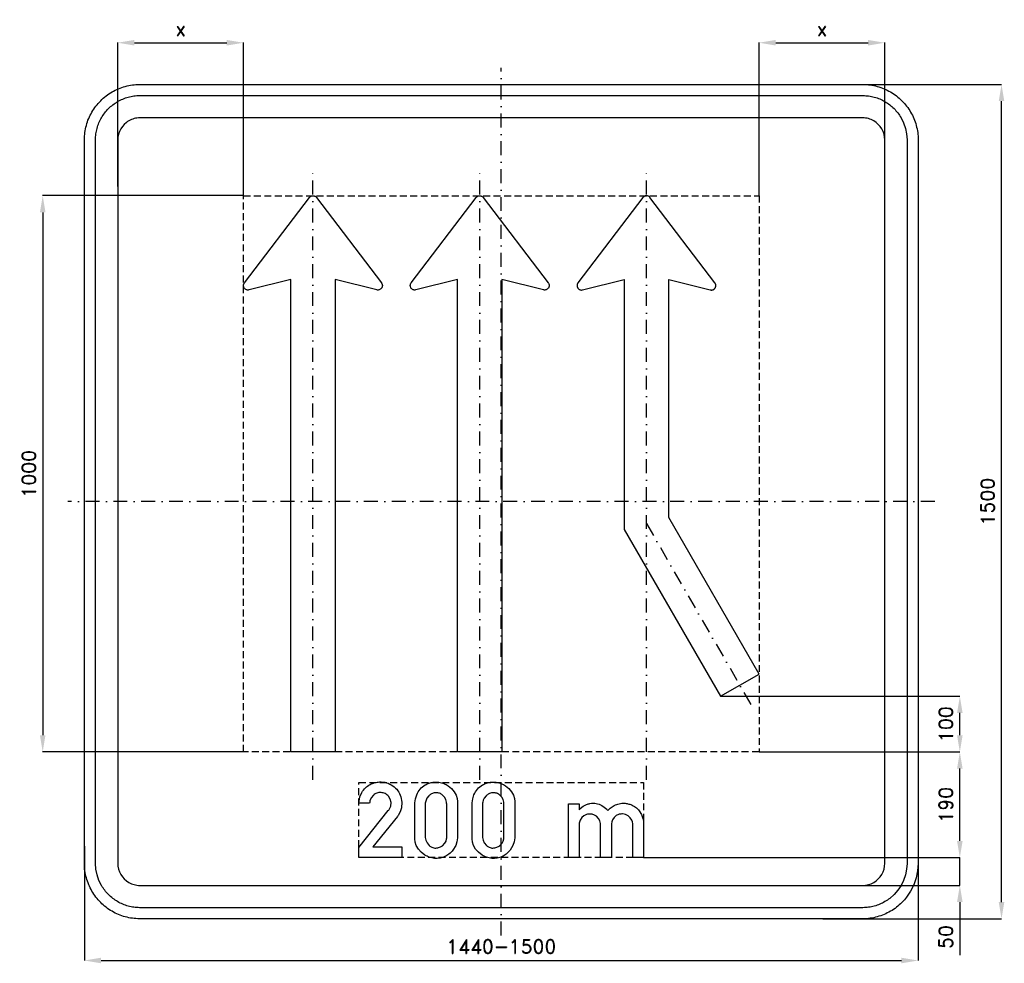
# Model space of a CAD drawing. Header units: millimetres. Extents: x -866 to 905, y -830 to 866.
import ezdxf

# ---------------------------------------------------------------- set-up
doc = ezdxf.new("R2010")
doc.units = ezdxf.units.MM
doc.header["$LTSCALE"] = 5
doc.linetypes.add('ČERCHOVANÁX2', pattern=[2, 1, -0.5, 0, -0.5])
doc.linetypes.add('ČÁRKOVANÁX2', pattern=[1.5, 1, -0.5])
doc.layers.add('Kóty', color=2, linetype='Continuous')
doc.layers.add('Značka', color=7, linetype='Continuous')
doc.styles.get("Standard").update_dxf_attribs({"font": 'romand.shx', "height": 25})
doc.dimstyles.get("Standard").update_dxf_attribs({"dimtxt": 25, "dimasz": 30, "dimexe": 0.18, "dimexo": 0.0625, "dimgap": 12.5, "dimtad": 1, "dimdec": 0, "dimzin": 0, "dimdsep": 46, "dimtxsty": 'Standard', "dimcen": 0.09, "dimadec": 0, "dimazin": 0, "dimtfac": 1, "dimtdec": 0, "dimtofl": 0, "dimtmove": 0, "dimatfit": 3, "dimfxl": 1, "dimtolj": 1, "dimtzin": 0, "dimarcsym": 0})

# ---------------------------------------------------------------- blocks, each defined once
blk = doc.blocks.new('*D0')
at = {"layer": 'Defpoints', "color": 0, "transparency": 16777216}
for p in [(463.7, -450), (825, -450), (256.0925, -640)]:
    blk.add_point(p, dxfattribs=at)
at = {"layer": 'Kóty', "color": 0, "lineweight": -2, "transparency": 16777216}
for p, q in [((463.7625, -450), (825.18, -450)), ((825, -610), (825, -480)), ((256.155, -640), (825.18, -640))]:
    blk.add_line(p, q, dxfattribs=at)
at = {"layer": 'Kóty', "color": 0, "transparency": 16777216}
for points in [[(820, -480), (830, -480), (825, -450)], [(820, -610), (830, -610), (825, -640)]]:
    blk.add_solid(points, dxfattribs=at)
at = {"layer": 'Kóty', "color": 0, "transparency": 16777216, "insert": (800, -545), "char_height": 25, "attachment_point": 5, "rotation": 90}
blk.add_mtext('\\A1;190', dxfattribs=at)
blk = doc.blocks.new('*D1')
at = {"layer": 'Defpoints', "color": 0, "transparency": 16777216}
for p in [(256.2, -640), (289.6, -690), (825, -690)]:
    blk.add_point(p, dxfattribs=at)
at = {"layer": 'Kóty', "color": 0, "lineweight": -2, "transparency": 16777216}
for p, q in [((825, -610), (825, -580)), ((256.2, -640), (825.2, -640)), ((289.7, -690), (825.2, -690)), ((825, -720), (825, -815.5))]:
    blk.add_line(p, q, dxfattribs=at)
at = {"layer": 'Kóty', "color": 0, "transparency": 16777216}
for points in [[(820, -610), (830, -610), (825, -640)], [(820, -720), (830, -720), (825, -690)]]:
    blk.add_solid(points, dxfattribs=at)
at = {"layer": 'Kóty', "color": 0, "transparency": 16777216, "insert": (800, -782.7), "char_height": 25, "attachment_point": 5, "rotation": 90}
blk.add_mtext('\\A1;50', dxfattribs=at)
blk = doc.blocks.new('*D2')
at = {"layer": 'Defpoints', "color": 0, "transparency": 16777216}
for p in [(611.5, 750), (900, 750), (578.2, -750)]:
    blk.add_point(p, dxfattribs=at)
at = {"layer": 'Kóty', "color": 0, "lineweight": -2, "transparency": 16777216}
for p, q in [((611.6, 750), (900.2, 750)), ((900, -720), (900, 720)), ((578.3, -750), (900.2, -750))]:
    blk.add_line(p, q, dxfattribs=at)
at = {"layer": 'Kóty', "color": 0, "transparency": 16777216}
for points in [[(895, 720), (905, 720), (900, 750)], [(895, -720), (905, -720), (900, -750)]]:
    blk.add_solid(points, dxfattribs=at)
at = {"layer": 'Kóty', "color": 0, "transparency": 16777216, "insert": (875, 0), "char_height": 25, "attachment_point": 5, "rotation": 90}
blk.add_mtext('\\A1;1500', dxfattribs=at)
blk = doc.blocks.new('*D3')
at = {"layer": 'Defpoints', "color": 0, "transparency": 16777216}
for p in [(-463.8, 825), (-690, 566.5), (-463.8, 550.1)]:
    blk.add_point(p, dxfattribs=at)
at = {"layer": 'Kóty', "color": 0, "lineweight": -2, "transparency": 16777216}
for p, q in [((-690, 566.6), (-690, 825.2)), ((-660, 825), (-493.8, 825)), ((-463.8, 550.1), (-463.8, 825.2))]:
    blk.add_line(p, q, dxfattribs=at)
at = {"layer": 'Kóty', "color": 0, "transparency": 16777216}
for points in [[(-660, 830), (-660, 820), (-690, 825)], [(-493.8, 830), (-493.8, 820), (-463.8, 825)]]:
    blk.add_solid(points, dxfattribs=at)
at = {"layer": 'Kóty', "color": 0, "transparency": 16777216, "insert": (-576.9, 850), "char_height": 25, "attachment_point": 5}
blk.add_mtext('\\A1;x', dxfattribs=at)
blk = doc.blocks.new('*D4')
at = {"layer": 'Defpoints', "color": 0, "transparency": 16777216}
for p in [(690, 825), (463.7, 550), (690, 550)]:
    blk.add_point(p, dxfattribs=at)
at = {"layer": 'Kóty', "color": 0, "lineweight": -2, "transparency": 16777216}
for p, q in [((463.7, 550.0625), (463.7, 825.18)), ((493.7, 825), (660, 825)), ((690, 550.0625), (690, 825.18))]:
    blk.add_line(p, q, dxfattribs=at)
at = {"layer": 'Kóty', "color": 0, "transparency": 16777216}
for points in [[(493.7, 830), (493.7, 820), (463.7, 825)], [(660, 830), (660, 820), (690, 825)]]:
    blk.add_solid(points, dxfattribs=at)
at = {"layer": 'Kóty', "color": 0, "transparency": 16777216, "insert": (576.85, 850), "char_height": 25, "attachment_point": 5}
blk.add_mtext('\\A1;x', dxfattribs=at)
blk = doc.blocks.new('*D5')
at = {"layer": 'Defpoints', "color": 0, "transparency": 16777216}
for p in [(-750, -619.3), (750, -619.3), (750, -825)]:
    blk.add_point(p, dxfattribs=at)
at = {"layer": 'Kóty', "color": 0, "lineweight": -2, "transparency": 16777216}
for p, q in [((-750, -619.4), (-750, -825.2)), ((750, -619.4), (750, -825.2)), ((-720, -825), (720, -825))]:
    blk.add_line(p, q, dxfattribs=at)
at = {"layer": 'Kóty', "color": 0, "transparency": 16777216}
for points in [[(-720, -820), (-720, -830), (-750, -825)], [(720, -820), (720, -830), (750, -825)]]:
    blk.add_solid(points, dxfattribs=at)
at = {"layer": 'Kóty', "color": 0, "transparency": 16777216, "insert": (0, -800), "char_height": 25, "attachment_point": 5}
blk.add_mtext('\\A1;1440-1500', dxfattribs=at)
blk = doc.blocks.new('*D6')
at = {"layer": 'Defpoints', "color": 0, "transparency": 16777216}
for p in [(-463.7, 550.0625), (-825, -450), (-463.7, -450)]:
    blk.add_point(p, dxfattribs=at)
at = {"layer": 'Kóty', "color": 0, "lineweight": -2, "transparency": 16777216}
for p, q in [((-463.7625, 550.0625), (-825.18, 550.0625)), ((-825, 520.0625), (-825, -420)), ((-463.7625, -450), (-825.18, -450))]:
    blk.add_line(p, q, dxfattribs=at)
at = {"layer": 'Kóty', "color": 0, "transparency": 16777216}
for points in [[(-830, 520.0625), (-820, 520.0625), (-825, 550.0625)], [(-830, -420), (-820, -420), (-825, -450)]]:
    blk.add_solid(points, dxfattribs=at)
at = {"layer": 'Kóty', "color": 0, "transparency": 16777216, "insert": (-850, 50.03125), "char_height": 25, "attachment_point": 5, "rotation": 90}
blk.add_mtext('\\A1;1000', dxfattribs=at)
blk = doc.blocks.new('*D7')
at = {"layer": 'Defpoints', "color": 0, "transparency": 16777216}
for p in [(394.4, -350.003), (825, -350.003), (463.7, -450)]:
    blk.add_point(p, dxfattribs=at)
at = {"layer": 'Kóty', "color": 0, "lineweight": -2, "transparency": 16777216}
for p, q in [((394.4625, -350.003), (825.18, -350.003)), ((825, -420), (825, -380.003)), ((463.7625, -450), (825.18, -450))]:
    blk.add_line(p, q, dxfattribs=at)
at = {"layer": 'Kóty', "color": 0, "transparency": 16777216}
for points in [[(820, -380.003), (830, -380.003), (825, -350.003)], [(820, -420), (830, -420), (825, -450)]]:
    blk.add_solid(points, dxfattribs=at)
at = {"layer": 'Kóty', "color": 0, "transparency": 16777216, "insert": (800, -400.0015), "char_height": 25, "attachment_point": 5, "rotation": 90}
blk.add_mtext('\\A1;100', dxfattribs=at)

msp = doc.modelspace()

# ---------------------------------------------------------------- linework, layer by layer
at = {"layer": 'Kóty'}
msp.add_lwpolyline([(825, -690), (825, -640)], dxfattribs=at)
at = {"layer": 'Značka', "color": 6, "linetype": 'ČERCHOVANÁX2', "ltscale": 5}
msp.add_line((261.2, -39.282), (454.0486, -373.3056), dxfattribs=at)
for points in [[(0, -780), (0, 780)], [(-338.8, -500), (-338.8, 600)], [(-38.8, -500), (-38.8, 600)], [(261.2, -500), (261.2, 600)], [(780, 0), (-780, 0)]]:
    msp.add_lwpolyline(points, dxfattribs=at)
at = {"layer": 'Značka', "color": 5}
for points in [[(-650, -750), (-650.39, -749.9988), (-650.79, -749.9969, -0.032183), (-663.7, -749.0925, -0.0354395), (-676.39, -746.4557, -0.036257), (-688.66, -742.3068, -0.0344302), (-700.23, -736.4713, -0.0337135), (-711, -729.2849, -0.034097), (-720.71, -720.7107, -0.0342145), (-729.29, -711.0064, -0.0342268), (-736.47, -700.2266, -0.0340428), (-742.27, -688.6512, -0.0334252), (-746.46, -676.3873, -0.0341747), (-749.14, -663.6918, -0.0367361), (-750, -650.785), (-750, -650.393), (-750, -650), (-750, 650), (-750, 650.39), (-750, 650.79, -0.0321975), (-749.09, 663.7, -0.0354674), (-746.46, 676.39, -0.0363203), (-742.31, 688.66, -0.0344709), (-736.47, 700.23, -0.0337211), (-729.29, 711, -0.0340992), (-720.71, 720.71, -0.0342018), (-711.01, 729.29, -0.0342246), (-700.23, 736.47, -0.0340515), (-688.65, 742.27, -0.0334153), (-676.39, 746.46, -0.0341236), (-663.69, 749.14, -0.0367442), (-650.79, 750), (-650.39, 750), (-650, 750), (650, 750), (650.39, 750), (650.79, 750, -0.0321821), (663.7, 749.09, -0.0354474), (676.39, 746.46, -0.0362719), (688.66, 742.31, -0.0344334), (700.23, 736.47, -0.0337229), (711, 729.28, -0.0340912), (720.71, 720.71, -0.0342207), (729.29, 711.01, -0.0342246), (736.47, 700.23, -0.0340384), (742.27, 688.65, -0.0334249), (746.46, 676.39, -0.034173), (749.14, 663.69, -0.0367364), (750, 650.79), (750, 650.39), (750, 650), (750, -650), (750, -650.393), (750, -650.785), (749.09, -663.6978), (746.46, -676.3873), (742.31, -688.6591), (736.47, -700.2266), (729.28, -711.0042, -0.0341063), (720.71, -720.7107, -0.0342027), (711.01, -729.2931, -0.034227), (700.23, -736.4713, -0.0340442), (688.65, -742.2651, -0.0334113), (676.39, -746.4557, -0.0341218), (663.69, -749.1355, -0.0367434), (650.79, -749.9969), (650.39, -749.9989), (650, -750), (-650, -750)], [(-650, -730), (-650.31, -729.9991), (-650.63, -729.9975, -0.0321839), (-660.96, -729.274, -0.035448), (-671.11, -727.1646, -0.0362817), (-680.93, -723.8454, -0.0344216), (-690.18, -719.1771, -0.0337453), (-698.8, -713.4279, -0.0341022), (-706.57, -706.5685, -0.034186), (-713.43, -698.8051, -0.0342028), (-719.18, -690.1812), (-723.81, -680.921), (-727.16, -671.1098), (-729.31, -660.9534), (-730, -650.628), (-730, -650.314), (-730, -650), (-730, 650), (-730, 650.31), (-730, 650.63, -0.0321794), (-729.27, 660.96, -0.0354889), (-727.16, 671.11, -0.0362814), (-723.85, 680.93, -0.0344198), (-719.18, 690.18, -0.033728), (-713.43, 698.8, -0.0340731), (-706.57, 706.57, -0.0342387), (-698.81, 713.43, -0.0341991), (-690.18, 719.18, -0.0340344), (-680.92, 723.81, -0.0334143), (-671.11, 727.16, -0.0341236), (-660.95, 729.31, -0.0367402), (-650.63, 730), (-650.31, 730), (-650, 730), (650, 730), (650.31, 730), (650.63, 730, -0.032183), (660.96, 729.27, -0.0354467), (671.11, 727.16, -0.0362744), (680.93, 723.85, -0.0344144), (690.18, 719.18, -0.033745), (698.8, 713.43, -0.0340968), (706.57, 706.57, -0.0341871), (713.43, 698.81, -0.0342063), (719.18, 690.18), (723.81, 680.92), (727.16, 671.11), (729.31, 660.95), (730, 650.63), (730, 650.31), (730, 650), (730, -650), (730, -650.314), (730, -650.628), (729.27, -660.9582), (727.16, -671.1098), (723.85, -680.9273), (719.18, -690.1812), (713.43, -698.8034), (706.57, -706.5685), (698.81, -713.4345, -0.0342057), (690.18, -719.1771, -0.0340314), (680.92, -723.8121, -0.0334215), (671.11, -727.1646, -0.0341218), (660.95, -729.3084, -0.0367439), (650.63, -729.9975), (650.31, -729.9991), (650, -730), (-650, -730)], [(-650, -690), (650, -690), (650.16, -689.9995), (650.31, -689.9988, 0.0321848), (655.48, -689.637, 0.0354594), (660.55, -688.5823, 0.0362767), (665.46, -686.9227), (670.09, -684.5885), (674.4, -681.714), (678.28, -678.2843), (681.72, -674.4026), (684.59, -670.0906), (686.91, -665.4605), (688.58, -660.5549), (689.65, -655.4767), (690, -650.314), (690, -650.157), (690, -650), (690, 650), (690, 650.16), (690, 650.31), (689.64, 655.48), (688.58, 660.55), (686.92, 665.46), (684.59, 670.09), (681.71, 674.4), (678.28, 678.28), (674.4, 681.72), (670.09, 684.59), (665.46, 686.91, 0.0334086), (660.55, 688.58, 0.0341855), (655.48, 689.65, 0.0367465), (650.31, 690), (650.16, 690), (650, 690), (-650, 690), (-650.16, 690), (-650.31, 690, 0.0321848), (-655.48, 689.64, 0.0354579), (-660.55, 688.58, 0.0362712), (-665.46, 686.92, 0.0343823), (-670.09, 684.59, 0.0336505), (-674.4, 681.71), (-678.28, 678.28), (-681.72, 674.4), (-684.59, 670.09), (-686.91, 665.46), (-688.58, 660.55), (-689.65, 655.48), (-690, 650.31), (-690, 650.16), (-690, 650), (-690, -650), (-690, -650.157), (-690, -650.314), (-689.64, -655.4791), (-688.58, -660.5549), (-686.92, -665.4636), (-684.59, -670.0906), (-681.71, -674.4017), (-678.28, -678.2843), (-674.4, -681.7172), (-670.09, -684.5885), (-665.46, -686.9061, 0.0334044), (-660.55, -688.5823, 0.0341611), (-655.48, -689.6542, 0.0367494), (-650.31, -689.9988), (-650.16, -689.9996), (-650, -690)], [(-256.03, -640), (-256.03, -621.958), (-203.22, -555.498), (-202.45, -554.521), (-201.71, -553.516), (-198.85, -547.512), (-198.22, -540.887), (-199.61, -534.894), (-203.01, -529.694, 0.0982346), (-208.99, -525.033, 0.106106), (-216.25, -523.098, 0.106167), (-223.63, -524.027, 0.0999685), (-230.11, -527.837), (-234.15, -532.512), (-236.31, -538.159), (-236.64, -540.244), (-236.82, -542.35), (-256.03, -542.35), (-255.98, -540.535), (-255.89, -538.722), (-254.29, -530.616), (-250.83, -523.042, -0.0720932), (-244.4, -514.743, -0.0721515), (-235.92, -508.614, -0.0614748), (-227.77, -505.261, -0.0599347), (-219.03, -503.959, -0.0830637), (-206.56, -505.412, -0.0870209), (-195.24, -510.92, -0.0877339), (-186.16, -519.658, -0.0878147), (-180.63, -530.903), (-178.91, -540.504), (-179.73, -550.253), (-181.84, -557.506), (-185.48, -564.034), (-186.2, -565.02), (-186.94, -565.989), (-230.8, -620.734), (-178.97, -620.734), (-178.97, -640), (-256.03, -640)], [(-155.34, -544.094), (-155.35, -542.884), (-155.34, -541.675), (-154.46, -534.293), (-152.12, -527.162, -0.079491), (-145.92, -516.976, -0.0890461), (-136.81, -509.43, -0.0598101), (-129.83, -506.201, -0.0520107), (-122.29, -504.592, -0.0620122), (-112.46, -504.58, -0.0645235), (-102.96, -507.011, -0.0554083), (-95.61, -510.687), (-89.25, -515.884), (-84.57, -521.502), (-81.19, -527.964), (-79.46, -533.51), (-78.77, -539.256), (-78.74, -541.268), (-78.77, -543.278), (-78.77, -602.116), (-78.76, -603.325), (-78.77, -604.534), (-79.68, -611.531), (-81.99, -618.245), (-87.02, -626.695, -0.0659673), (-94.08, -633.545, -0.0610506), (-101.69, -638.187, -0.0641507), (-110.2, -640.802, -0.0696644), (-119.99, -641.323, -0.0674445), (-129.55, -639.198, -0.0568173), (-137.26, -635.548), (-144.06, -630.325), (-149.21, -624.754), (-152.92, -618.245), (-154.72, -612.326), (-155.34, -606.152), (-155.37, -604.131), (-155.34, -602.116), (-155.34, -544.094)], [(-52.33, -544.094), (-52.34, -542.884), (-52.33, -541.675), (-51.45, -534.293), (-49.11, -527.162, -0.079491), (-42.91, -516.976, -0.0890461), (-33.8, -509.43, -0.0598101), (-26.82, -506.201, -0.0520107), (-19.29, -504.592, -0.0620122), (-9.46, -504.58, -0.0645235), (0.05, -507.011, -0.0554083), (7.4, -510.687), (13.76, -515.884), (18.43, -521.502), (21.82, -527.964), (23.54, -533.51), (24.24, -539.256), (24.27, -541.268), (24.24, -543.278), (24.24, -602.116), (24.25, -603.325), (24.24, -604.534), (23.33, -611.531), (21.02, -618.245), (15.99, -626.695, -0.0659673), (8.92, -633.545, -0.0610506), (1.31, -638.187, -0.0641507), (-7.19, -640.802, -0.0696644), (-16.98, -641.323, -0.0674445), (-26.54, -639.198, -0.0568173), (-34.25, -635.548), (-41.06, -630.325), (-46.2, -624.754), (-49.91, -618.245), (-51.71, -612.326), (-52.33, -606.152), (-52.36, -604.131), (-52.33, -602.116), (-52.33, -544.094)], [(-136.81, -544.094), (-136.81, -602.116), (-136.82, -602.925), (-136.81, -603.733), (-135.86, -608.731), (-133.59, -613.408), (-129.76, -618.217, 0.0947302), (-124.71, -621.466, 0.108418), (-117.96, -622.799, 0.0875481), (-111.02, -621.466, 0.0781598), (-105.53, -618.612), (-101.34, -614.209), (-99.38, -610.531), (-98.36, -606.503), (-98.17, -604.314), (-98.12, -602.116), (-98.12, -544.094), (-98.25, -542.184), (-98.46, -540.283), (-99.73, -535.533), (-102.14, -531.198), (-106.72, -526.589, 0.0979295), (-112.62, -523.942, 0.0998364), (-119.19, -523.529, 0.0883358), (-125.51, -525.545, 0.0742349), (-130.17, -528.708), (-133.66, -533.055), (-135.4, -536.706), (-136.39, -540.62), (-136.63, -542.354), (-136.81, -544.094)], [(-33.8, -544.094), (-33.8, -602.116), (-33.81, -602.925), (-33.8, -603.733), (-32.85, -608.731), (-30.58, -613.408), (-26.75, -618.217, 0.0947302), (-21.71, -621.466, 0.108418), (-14.95, -622.799, 0.0875481), (-8.01, -621.466, 0.0781598), (-2.52, -618.612), (1.67, -614.209), (3.63, -610.531), (4.65, -606.503), (4.84, -604.314), (4.89, -602.116), (4.89, -544.094), (4.76, -542.184), (4.55, -540.283), (3.27, -535.533), (0.86, -531.198), (-3.72, -526.589, 0.0979295), (-9.61, -523.942, 0.0998364), (-16.18, -523.529, 0.0883358), (-22.51, -525.545, 0.0742349), (-27.16, -528.708), (-30.65, -533.055), (-32.39, -536.706), (-33.38, -540.62), (-33.62, -542.354), (-33.8, -544.094)], [(120.66, -639.986), (120.66, -543.517), (140.04, -543.517), (140.04, -554.261), (141.1, -553.087), (142.18, -551.941), (147.45, -547.642), (153.54, -544.558, -0.0497381), (159.36, -542.826, -0.0499281), (165.4, -542.28, -0.0446089), (170.78, -542.705, -0.0453626), (175.99, -544.08), (180.77, -546.2), (185.18, -549.03), (187.6, -550.943), (189.78, -553.108), (190.8, -554.331), (191.78, -555.597), (192.92, -554.243), (194.11, -552.925, -0.0720718), (201.34, -547.269, -0.0664649), (209.88, -543.756), (214.59, -542.683, -0.0358416), (219.38, -542.294, -0.0505108), (226.27, -542.853, -0.0496102), (232.97, -544.783, -0.0682931), (241.4, -549.328, -0.0733211), (248.21, -556.005), (252.23, -562.357), (254.83, -569.406), (255.46, -571.997), (255.86, -574.623), (255.96, -575.81), (256.03, -577), (256.03, -639.986), (236.66, -639.986), (236.66, -580.895), (236.64, -580.171), (236.61, -579.447), (236, -575.843), (234.68, -572.416), (232, -568.307), (228.33, -565.047), (223.5, -562.565, 0.0743145), (218.16, -561.587, 0.0807313), (212.29, -562.172, 0.0807337), (206.88, -564.583), (202.99, -567.785), (200.2, -571.923), (198.88, -575.415), (198.16, -579.081), (198.09, -579.609), (198.02, -580.136), (198.02, -639.986), (178.69, -639.986), (178.69, -580.516), (178.66, -579.707), (178.61, -578.898), (177.49, -574.076), (175.04, -569.716), (171.3, -565.774), (166.56, -563.092, 0.089034), (159.93, -561.603, 0.093647), (153.22, -562.544, 0.0732679), (148.64, -564.67), (144.85, -568.014), (141.72, -572.836), (140.21, -578.322), (140.12, -579.053), (140.04, -579.784), (140.04, -639.986), (120.66, -639.986)]]:
    msp.add_lwpolyline(points, format="xyb", dxfattribs=at)
at = {"layer": 'Značka', "color": 6, "linetype": 'ČÁRKOVANÁX2', "ltscale": 2.5}
for points in [[(-463.7, -450), (-463.7, 550), (463.7, 550), (463.7, -450), (-463.7, -450)], [(-256.03, -640), (-256.03, -505), (256.03, -505), (256.03, -640), (-256.03, -640)]]:
    msp.add_lwpolyline(points, dxfattribs=at)
at = {"layer": 'Značka', "color": 5}
for points in [[(-298.8, -450), (-378.8, -450), (-378.8, 375.2), (-378.8, 375.2), (-378.8, 399.2), (-453.8, 380.66), (-453.9, 380.63), (-453.9, 380.61), (-454.2, 380.57), (-454.4, 380.53), (-455.4, 380.42), (-456.5, 380.46), (-457.5, 380.63), (-458.5, 380.94), (-459.5, 381.37), (-460.4, 381.93), (-461.2, 382.59), (-461.9, 383.36), (-462.5, 384.21), (-463, 385.14), (-463.3, 386.12), (-463.4, 386.17), (-463.4, 386.23), (-463.4, 386.43), (-463.5, 386.63), (-463.5, 386.89), (-463.6, 387.14), (-463.6, 387.4), (-463.6, 387.66), (-463.7, 387.92), (-463.7, 388.18), (-463.7, 388.45), (-463.7, 388.71), (-463.7, 388.97), (-463.6, 389.23), (-463.6, 389.49), (-463.6, 389.75), (-463.5, 390.01), (-463.5, 390.26), (-463.4, 390.52), (-463.3, 390.77), (-463.3, 391.02), (-463.2, 391.26), (-463.1, 391.51), (-463, 391.75), (-462.9, 391.94), (-462.8, 392.13), (-462.8, 392.18), (-462.7, 392.22), (-462.2, 393.1), (-462.1, 393.18), (-462, 393.27), (-345.2, 546.84), (-345.1, 546.92), (-345, 546.99), (-344.5, 547.65), (-343.8, 548.23), (-343, 548.84), (-342, 549.32), (-341, 549.68), (-340, 549.9), (-339, 550), (-337.9, 549.95), (-336.9, 549.77), (-335.9, 549.45), (-335, 549.01), (-334.1, 548.45), (-333.3, 547.78), (-332.6, 547.01), (-332.5, 546.92), (-332.4, 546.84), (-215.5, 393.27), (-215.5, 393.19), (-215.4, 393.11), (-215.3, 392.93), (-215.2, 392.73), (-214.7, 391.82), (-214.6, 391.78), (-214.6, 391.73), (-214.5, 391.54), (-214.5, 391.34), (-214.4, 391.09), (-214.3, 390.84), (-214.2, 390.6), (-214.1, 390.34), (-214.1, 390.09), (-214, 389.83), (-214, 389.58), (-214, 389.32), (-213.9, 389.06), (-213.9, 388.79), (-213.9, 388.53), (-213.9, 388.27), (-213.9, 388.01), (-213.9, 387.74), (-214, 387.48), (-214, 387.22), (-214, 386.96), (-214.1, 386.7), (-214.2, 386.45), (-214.2, 386.2), (-214.3, 385.95), (-214.4, 385.7), (-214.5, 385.46), (-214.6, 385.22), (-214.7, 384.98), (-214.8, 384.74), (-214.9, 384.51), (-215.1, 384.29), (-215.2, 384.11), (-215.3, 383.93), (-215.3, 383.89), (-215.4, 383.84), (-216, 383.03), (-216.8, 382.3), (-217.6, 381.68), (-218.5, 381.17), (-219.5, 380.8), (-220.5, 380.54), (-221.6, 380.43), (-222.6, 380.44), (-223.6, 380.61), (-223.7, 380.63), (-223.8, 380.66), (-298.8, 399.2), (-298.8, -450)], [(1.2, -450), (-78.8, -450), (-78.8, 375.2), (-78.8, 375.2), (-78.8, 399.2), (-153.8, 380.66), (-153.9, 380.63), (-154, 380.61), (-154.2, 380.57), (-154.4, 380.53), (-155.4, 380.42), (-156.5, 380.46), (-157.5, 380.63), (-158.5, 380.94), (-159.5, 381.37), (-160.4, 381.93), (-161.2, 382.59), (-161.9, 383.36), (-162.5, 384.21), (-163, 385.14), (-163.4, 386.12), (-163.4, 386.17), (-163.4, 386.23), (-163.4, 386.43), (-163.5, 386.63), (-163.5, 386.89), (-163.6, 387.14), (-163.6, 387.4), (-163.7, 387.66), (-163.7, 387.92), (-163.7, 388.18), (-163.7, 388.45), (-163.7, 388.71), (-163.7, 388.97), (-163.6, 389.23), (-163.6, 389.49), (-163.6, 389.75), (-163.5, 390.01), (-163.5, 390.26), (-163.4, 390.52), (-163.3, 390.77), (-163.3, 391.02), (-163.2, 391.26), (-163.1, 391.51), (-163, 391.75), (-162.9, 391.94), (-162.8, 392.13), (-162.8, 392.18), (-162.7, 392.22), (-162.2, 393.1), (-162.1, 393.18), (-162.1, 393.27), (-45.2, 546.84), (-45.1, 546.92), (-45.1, 546.99), (-44.5, 547.65), (-43.8, 548.23), (-43, 548.84), (-42, 549.32), (-41.1, 549.68), (-40, 549.9), (-39, 550), (-37.9, 549.95), (-36.9, 549.77), (-35.9, 549.45), (-35, 549.01), (-34.1, 548.45), (-33.3, 547.78), (-32.6, 547.01), (-32.5, 546.92), (-32.4, 546.84), (84.4, 393.27), (84.5, 393.19), (84.6, 393.11), (84.7, 392.93), (84.8, 392.73), (85.3, 391.82), (85.3, 391.78), (85.4, 391.73), (85.5, 391.54), (85.5, 391.34), (85.6, 391.09), (85.7, 390.84), (85.8, 390.6), (85.8, 390.34), (85.9, 390.09), (86, 389.83), (86, 389.58), (86, 389.32), (86.1, 389.06), (86.1, 388.79), (86.1, 388.53), (86.1, 388.27), (86.1, 388.01), (86, 387.74), (86, 387.48), (86, 387.22), (85.9, 386.96), (85.9, 386.7), (85.8, 386.45), (85.8, 386.2), (85.7, 385.95), (85.6, 385.7), (85.5, 385.46), (85.4, 385.22), (85.3, 384.98), (85.2, 384.74), (85.1, 384.51), (84.9, 384.29), (84.8, 384.11), (84.7, 383.93), (84.7, 383.89), (84.6, 383.84), (84, 383.03), (83.2, 382.3), (82.4, 381.68), (81.5, 381.17), (80.5, 380.8), (79.5, 380.54), (78.4, 380.43), (77.4, 380.44), (76.4, 380.61), (76.3, 380.63), (76.2, 380.66), (1.2, 399.2), (1.2, -450)], [(221.2, -50.011), (394.4, -350.003), (463.7, -310.004), (301.2, -28.576), (301.2, 399.2), (376.1, 380.66), (376.2, 380.63), (376.3, 380.61), (376.4, 380.6), (376.5, 380.59), (376.7, 380.55), (376.9, 380.51), (377.1, 380.47), (377.4, 380.44), (377.6, 380.43), (377.9, 380.42), (378.2, 380.42), (378.4, 380.43), (378.7, 380.45), (379, 380.47), (379.2, 380.5), (379.5, 380.54), (379.7, 380.6), (380, 380.66), (380.2, 380.73), (380.5, 380.8), (380.7, 380.89), (381, 380.97), (381.2, 381.07), (381.5, 381.17), (381.7, 381.29), (381.9, 381.41), (382.2, 381.55), (382.4, 381.68), (382.6, 381.83), (382.8, 381.98), (383, 382.14), (383.2, 382.3), (383.4, 382.48), (383.6, 382.66), (383.8, 382.84), (384, 383.03), (384.1, 383.23), (384.3, 383.43), (384.5, 383.63), (384.6, 383.84), (384.8, 384.06), (384.9, 384.29), (385, 384.51), (385.2, 384.74), (385.3, 384.98), (385.4, 385.22), (385.5, 385.46), (385.6, 385.7), (385.7, 385.95), (385.8, 386.2), (385.8, 386.45), (385.9, 386.7), (385.9, 386.96), (386, 387.22), (386, 387.48), (386, 387.74), (386.1, 388.01), (386.1, 388.27), (386.1, 388.53), (386.1, 388.79), (386, 389.06), (386, 389.32), (386, 389.58), (385.9, 389.83), (385.9, 390.09), (385.8, 390.34), (385.8, 390.6), (385.7, 390.84), (385.6, 391.09), (385.5, 391.34), (385.4, 391.58), (385.3, 391.82), (385.2, 392.06), (385.1, 392.29), (385, 392.47), (384.9, 392.65), (384.8, 392.69), (384.8, 392.73), (384.7, 392.93), (384.5, 393.11), (384.5, 393.19), (384.4, 393.27), (267.5, 546.84), (267.5, 546.92), (267.4, 547.01), (266.7, 547.78), (265.9, 548.45), (265, 549.01), (264.1, 549.45), (263.1, 549.77), (262.1, 549.95), (261, 550), (260, 549.9), (258.9, 549.68), (258, 549.32), (257, 548.84), (256.2, 548.23), (255.5, 547.65), (254.9, 546.99), (254.9, 546.92), (254.8, 546.84), (137.9, 393.27), (137.9, 393.18), (137.8, 393.1), (137.8, 393.06), (137.7, 393.02), (137.6, 392.85), (137.5, 392.67), (137.4, 392.45), (137.3, 392.22), (137.1, 391.99), (137, 391.75), (136.9, 391.51), (136.8, 391.26), (136.7, 391.02), (136.7, 390.77), (136.6, 390.52), (136.5, 390.26), (136.5, 390.01), (136.4, 389.75), (136.4, 389.49), (136.3, 389.23), (136.3, 388.97), (136.3, 388.71), (136.3, 388.45), (136.3, 388.18), (136.3, 387.92), (136.3, 387.66), (136.4, 387.4), (136.4, 387.14), (136.4, 386.89), (136.5, 386.63), (136.6, 386.38), (136.6, 386.12), (136.7, 385.87), (136.8, 385.63), (136.9, 385.38), (137, 385.14), (137.1, 384.91), (137.2, 384.67), (137.3, 384.49), (137.4, 384.3), (137.5, 384.26), (137.5, 384.21), (138.1, 383.36), (138.8, 382.59), (139.6, 381.93), (140.5, 381.37), (141.5, 380.94), (142.5, 380.63), (143.5, 380.46), (144.5, 380.42), (145.6, 380.53), (145.8, 380.57), (146, 380.61), (146.1, 380.63), (146.2, 380.66), (221.2, 399.2), (221.2, 375.2), (221.2, 375.2), (221.2, -50.011)]]:
    msp.add_lwpolyline(points, dxfattribs=at)

# ---------------------------------------------------------------- dimensions: what is measured, and where the dimension line sits
at = {"layer": 'Kóty'}
for base, p1, p2, text, picture, middle in [((-463.7625, 825), (-690, 566.5235), (-463.7625, 550.0625), 'x', '*D3', (-576.8813, 850)), ((690, 825), (463.7, 550), (690, 550), 'x', '*D4', (576.85, 850)), ((750, -825), (-750, -619.3291), (750, -619.3291), '1440-1500', '*D5', (0, -800))]:
    dim = msp.add_linear_dim(base=base, p1=p1, p2=p2, text=text, dimstyle='Standard', dxfattribs=at)
    dim.commit()
    dim.dimension.update_dxf_attribs({"geometry": picture, "text_midpoint": middle})
for base, p1, p2, picture, middle in [((900, 750), (578.2094, -750), (611.5424, 750), '*D2', (875, 0)), ((-825, -450), (-463.7, 550.0625), (-463.7, -450), '*D6', (-850, 50.0312)), ((825, -350.003), (463.7, -450), (394.4, -350.003), '*D7', (800, -400.0015)), ((825, -450), (256.0925, -640), (463.7, -450), '*D0', (800, -545)), ((825, -690), (256.155, -640), (289.5938, -690), '*D1', (800, -782.7381))]:
    dim = msp.add_linear_dim(base=base, p1=p1, p2=p2, angle=90, dimstyle='Standard', dxfattribs=at)
    dim.commit()
    dim.dimension.update_dxf_attribs({"geometry": picture, "text_midpoint": middle})

doc.saveas('drawing.dxf')
